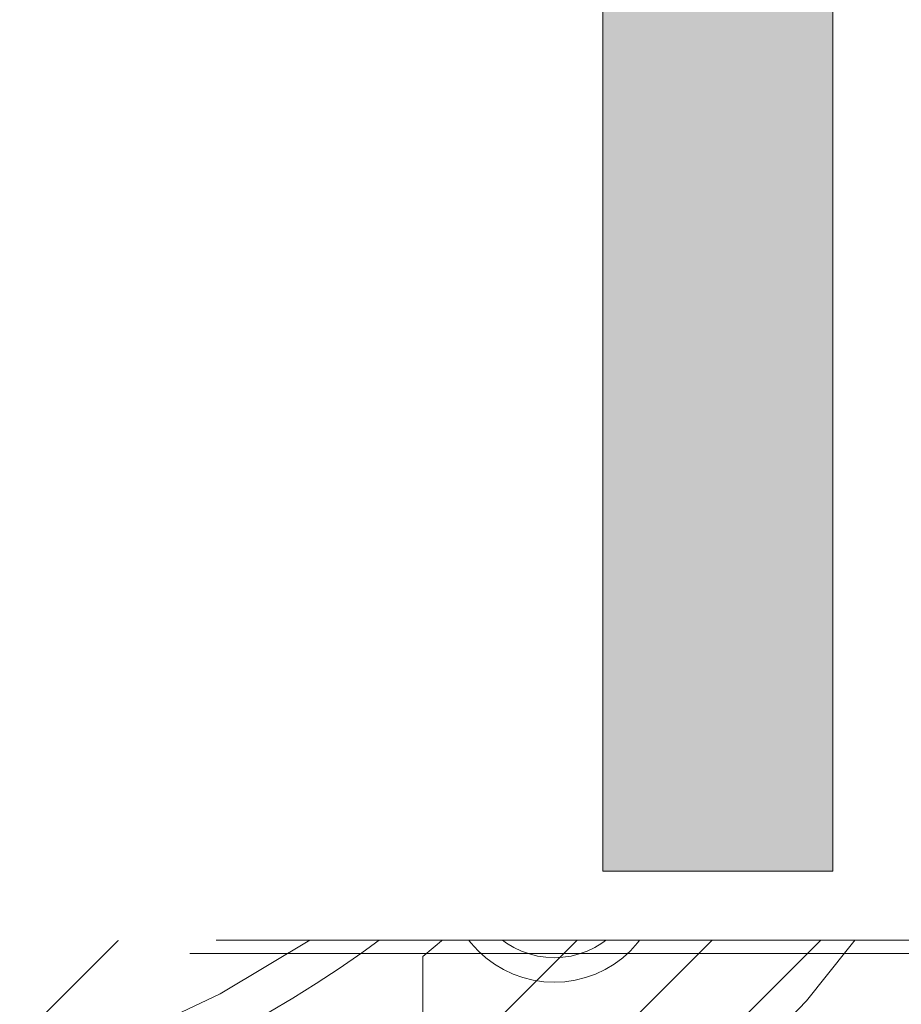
# Model space of a CAD drawing. Header units: inches. Extents: x -416 to -272, y -73 to 47.
# Tile 161 of 206: x -334.25 to -332.93, y -6.66 to -5.19. Entities that reach past the tile are written whole.
import ezdxf

# ---------------------------------------------------------------- set-up
doc = ezdxf.new("R2010")
doc.units = ezdxf.units.IN
doc.header["$LTSCALE"] = 32
doc.header["$MEASUREMENT"] = 0
doc.linetypes.add('Dash Style-1', pattern=[0.083328, 0.041656, -0.041672])
for name, color, linetype, lineweight in [('Black', 7, 'Continuous', 18), ('DashLine', 7, 'Continuous', 13), ('DashLineFill', 7, 'Dash Style-1', 13), ('Drawing', 7, 'Continuous', 18), ('Metal-DeskStructure', 7, 'Continuous', 13), ('None', 7, 'Continuous', 18), ('SolidLine', 7, 'Continuous', 15), ('Wood_1-H', 7, 'Continuous', 13)]:
    doc.layers.add(name, color=color, linetype=linetype, lineweight=lineweight)
pattern_1 = [(45, (0, 0), (-1.61301565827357, 1.935715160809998), []), (45, (-1.0608, 1.0608), (-0.4723460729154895, 0.4167612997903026), [])]

# ---------------------------------------------------------------- blocks, each defined once
blk = doc.blocks.new('1BRPFY-Leg_Plate (2D)')
at = {"layer": 'DashLineFill', "linetype": 'Continuous', "lineweight": 13}
h = blk.add_hatch(dxfattribs=at)
h.set_pattern_fill('Steel', color=253, style=0, pattern_type=2)
h.set_pattern_definition(pattern_1)
edge = h.paths.add_edge_path()
edge.add_arc((-1.704724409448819, 1.704724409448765), 0.1259842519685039, 90, 180, ccw=False)
edge.add_line((-1.704724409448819, 1.830708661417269), (1.704724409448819, 1.830708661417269))
edge.add_arc((1.704724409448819, 1.704724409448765), 0.1259842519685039, 0, 90, ccw=False)
edge.add_line((1.830708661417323, 1.704724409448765), (1.830708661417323, -1.704724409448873))
edge.add_arc((1.704724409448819, -1.704724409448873), 0.125984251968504, -89.99999999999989, 1.1368683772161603e-13, ccw=False)
edge.add_line((1.704724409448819, -1.830708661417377), (-1.704724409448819, -1.830708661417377))
edge.add_arc((-1.704724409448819, -1.704724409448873), 0.125984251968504, 180, 269.99999999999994, ccw=False)
edge.add_line((-1.830708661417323, -1.704724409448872), (-1.830708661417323, 1.704724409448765))
at = {"layer": 'SolidLine', "flags": 128}
for points in [[(-1.279527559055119, 1.44094488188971), (-1.263705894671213, 1.440167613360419), (-1.248036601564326, 1.437843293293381), (-1.232670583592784, 1.433994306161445), (-1.217755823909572, 1.428657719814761), (-1.203435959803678, 1.421884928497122), (-1.189848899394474, 1.413741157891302), (-1.177125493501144, 1.404304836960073), (-1.165388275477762, 1.393666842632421), (-1.15475028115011, 1.381929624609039), (-1.145313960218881, 1.369206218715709), (-1.137170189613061, 1.355619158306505), (-1.130397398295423, 1.341299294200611), (-1.125060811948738, 1.326384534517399), (-1.121211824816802, 1.311018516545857), (-1.118887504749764, 1.29534922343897), (-1.118110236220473, 1.279527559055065), (-1.118887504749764, 1.263705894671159), (-1.121211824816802, 1.248036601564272), (-1.125060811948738, 1.23267058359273), (-1.130397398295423, 1.217755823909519), (-1.137170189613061, 1.203435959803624), (-1.145313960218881, 1.18984889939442), (-1.15475028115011, 1.17712549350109), (-1.165388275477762, 1.165388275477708), (-1.177125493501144, 1.154750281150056), (-1.189848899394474, 1.145313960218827), (-1.203435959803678, 1.137170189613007), (-1.217755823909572, 1.130397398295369), (-1.232670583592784, 1.125060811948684), (-1.248036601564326, 1.121211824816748), (-1.263705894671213, 1.11888750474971), (-1.279527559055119, 1.118110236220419), (-1.295349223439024, 1.11888750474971), (-1.311018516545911, 1.121211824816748), (-1.326384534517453, 1.125060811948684), (-1.341299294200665, 1.130397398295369), (-1.355619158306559, 1.137170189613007), (-1.369206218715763, 1.145313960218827), (-1.381929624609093, 1.154750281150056), (-1.393666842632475, 1.165388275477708), (-1.404304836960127, 1.17712549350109), (-1.413741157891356, 1.18984889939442), (-1.421884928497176, 1.203435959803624), (-1.428657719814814, 1.217755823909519), (-1.433994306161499, 1.23267058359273), (-1.437843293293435, 1.248036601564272), (-1.440167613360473, 1.263705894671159), (-1.440944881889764, 1.279527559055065), (-1.440167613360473, 1.29534922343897), (-1.437843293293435, 1.311018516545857), (-1.433994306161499, 1.326384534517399), (-1.428657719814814, 1.341299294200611), (-1.421884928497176, 1.355619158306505), (-1.413741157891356, 1.369206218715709), (-1.404304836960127, 1.381929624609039), (-1.393666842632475, 1.393666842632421), (-1.381929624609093, 1.404304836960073), (-1.369206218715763, 1.413741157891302), (-1.355619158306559, 1.421884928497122), (-1.341299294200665, 1.428657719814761), (-1.326384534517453, 1.433994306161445), (-1.311018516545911, 1.437843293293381), (-1.295349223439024, 1.440167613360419)], [(-0.7086614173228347, 0.9153543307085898), (-0.6884019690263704, 0.9143590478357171), (-0.668337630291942, 0.9113827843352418), (-0.6486616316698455, 0.9064542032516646), (-0.6295634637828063, 0.8996207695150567), (-0.6112270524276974, 0.8909482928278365), (-0.5938289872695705, 0.8805202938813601), (-0.5775368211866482, 0.868437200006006), (-0.5625074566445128, 0.854815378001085), (-0.5488856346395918, 0.8397860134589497), (-0.5368025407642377, 0.8234938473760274), (-0.5263745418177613, 0.8060957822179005), (-0.5177020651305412, 0.7877593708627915), (-0.5108686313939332, 0.7686612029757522), (-0.5059400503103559, 0.7489852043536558), (-0.5029637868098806, 0.7289208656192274), (-0.5019685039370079, 0.7086614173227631), (-0.5029637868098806, 0.6884019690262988), (-0.5059400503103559, 0.6683376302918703), (-0.5108686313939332, 0.6486616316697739), (-0.5177020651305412, 0.6295634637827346), (-0.5263745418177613, 0.6112270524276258), (-0.5368025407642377, 0.5938289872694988), (-0.5488856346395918, 0.5775368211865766), (-0.5625074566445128, 0.5625074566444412), (-0.5775368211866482, 0.5488856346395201), (-0.5938289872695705, 0.5368025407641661), (-0.6112270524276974, 0.5263745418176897), (-0.6295634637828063, 0.5177020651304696), (-0.6486616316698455, 0.5108686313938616), (-0.668337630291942, 0.5059400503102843), (-0.6884019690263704, 0.502963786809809), (-0.7086614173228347, 0.5019685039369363), (-0.728920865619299, 0.502963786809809), (-0.7489852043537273, 0.5059400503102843), (-0.7686612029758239, 0.5108686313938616), (-0.7877593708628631, 0.5177020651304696), (-0.8060957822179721, 0.5263745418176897), (-0.823493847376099, 0.5368025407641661), (-0.8397860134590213, 0.5488856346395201), (-0.8548153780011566, 0.5625074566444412), (-0.8684372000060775, 0.5775368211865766), (-0.8805202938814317, 0.5938289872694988), (-0.8909482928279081, 0.6112270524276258), (-0.8996207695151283, 0.6295634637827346), (-0.9064542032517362, 0.6486616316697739), (-0.9113827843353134, 0.6683376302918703), (-0.9143590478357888, 0.6884019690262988), (-0.9153543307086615, 0.7086614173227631), (-0.9143590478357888, 0.7289208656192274), (-0.9113827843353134, 0.7489852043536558), (-0.9064542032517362, 0.7686612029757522), (-0.8996207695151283, 0.7877593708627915), (-0.8909482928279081, 0.8060957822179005), (-0.8805202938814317, 0.8234938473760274), (-0.8684372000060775, 0.8397860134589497), (-0.8548153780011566, 0.854815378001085), (-0.8397860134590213, 0.868437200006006), (-0.823493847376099, 0.8805202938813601), (-0.8060957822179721, 0.8909482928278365), (-0.7877593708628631, 0.8996207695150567), (-0.7686612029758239, 0.9064542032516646), (-0.7489852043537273, 0.9113827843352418), (-0.728920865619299, 0.9143590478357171)]]:
    blk.add_lwpolyline(points, close=True, dxfattribs=at)
blk = doc.blocks.new('1BRPX8-Util_Bkt_Lg-F (2D)')
at = {"layer": 'DashLineFill', "linetype": 'Continuous', "lineweight": 13}
h = blk.add_hatch(dxfattribs=at)
h.set_pattern_fill('Steel', color=253, style=0, pattern_type=2)
h.set_pattern_definition(pattern_1)
edge = h.paths.add_edge_path()
edge.add_line((-4.468503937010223, 7.539370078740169), (-2.421259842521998, 7.539370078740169))
edge.add_line((-2.421259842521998, 7.539370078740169), (-2.421259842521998, 7.917322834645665))
edge.add_arc((-2.303149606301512, 7.91732283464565), 0.1181102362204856, 90.0000000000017, 179.9999999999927, ccw=False)
edge.add_line((-2.303149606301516, 8.035433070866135), (2.303149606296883, 8.035433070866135))
edge.add_arc((2.30314960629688, 7.917322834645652), 0.1181102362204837, 6.423306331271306e-12, 89.99999999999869, ccw=False)
edge.add_line((2.421259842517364, 7.917322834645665), (2.421259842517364, 7.539370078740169))
edge.add_line((2.421259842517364, 7.539370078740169), (4.46850393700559, 7.539370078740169))
edge.add_line((4.46850393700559, 7.539370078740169), (4.46850393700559, 7.405511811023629))
edge.add_line((4.46850393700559, 7.405511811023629), (3.129921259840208, 7.405511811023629))
edge.add_line((3.129921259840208, 7.405511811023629), (3.129921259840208, -2.011811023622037))
edge.add_line((3.129921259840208, -2.011811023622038), (4.46850393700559, -2.011811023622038))
edge.add_line((4.46850393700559, -2.011811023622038), (4.46850393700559, -2.145669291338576))
edge.add_line((4.46850393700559, -2.145669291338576), (2.421259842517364, -2.145669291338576))
edge.add_line((2.421259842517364, -2.145669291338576), (2.421259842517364, -2.523622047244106))
edge.add_arc((2.303149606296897, -2.523622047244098), 0.1181102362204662, 269.9999999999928, 359.9999999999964, ccw=False)
edge.add_line((2.303149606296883, -2.641732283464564), (-2.303149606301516, -2.641732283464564))
edge.add_arc((-2.303149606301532, -2.523622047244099), 0.1181102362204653, 180.0000000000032, 270.0000000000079, ccw=False)
edge.add_line((-2.421259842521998, -2.523622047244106), (-2.421259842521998, -2.145669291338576))
edge.add_line((-2.421259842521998, -2.145669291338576), (-4.468503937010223, -2.145669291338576))
edge.add_line((-4.468503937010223, -2.145669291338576), (-4.468503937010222, -2.011811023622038))
edge.add_line((-4.468503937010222, -2.011811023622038), (-3.129921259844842, -2.011811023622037))
edge.add_line((-3.129921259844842, -2.011811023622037), (-3.129921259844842, 7.405511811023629))
edge.add_line((-3.129921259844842, 7.405511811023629), (-4.468503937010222, 7.405511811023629))
edge.add_line((-4.468503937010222, 7.405511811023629), (-4.468503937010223, 7.539370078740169))
at = {"layer": 'SolidLine', "flags": 128}
blk.add_lwpolyline([(-1.279527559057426, 1.40409055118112), (-1.266932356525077, 1.403471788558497), (-1.254458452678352, 1.401621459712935), (-1.242225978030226, 1.398557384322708), (-1.23035273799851, 1.39430907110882), (-1.218953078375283, 1.388917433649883), (-1.208136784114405, 1.382434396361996), (-1.198008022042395, 1.37492239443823), (-1.188664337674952, 1.36645377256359), (-1.180195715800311, 1.357110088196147), (-1.172683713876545, 1.346981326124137), (-1.166200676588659, 1.336165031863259), (-1.160809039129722, 1.324765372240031), (-1.156560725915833, 1.312892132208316), (-1.153496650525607, 1.300659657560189), (-1.151646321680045, 1.288185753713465), (-1.151027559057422, 1.275590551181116), (-1.151646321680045, 1.262995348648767), (-1.153496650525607, 1.250521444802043), (-1.156560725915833, 1.238288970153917), (-1.160809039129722, 1.226415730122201), (-1.166200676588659, 1.215016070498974), (-1.172683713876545, 1.204199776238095), (-1.180195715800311, 1.194071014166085), (-1.188664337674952, 1.184727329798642), (-1.198008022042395, 1.176258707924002), (-1.208136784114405, 1.168746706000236), (-1.218953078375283, 1.162263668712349), (-1.23035273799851, 1.156872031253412), (-1.242225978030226, 1.152623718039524), (-1.254458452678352, 1.149559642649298), (-1.266932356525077, 1.147709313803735), (-1.279527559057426, 1.147090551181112), (-1.292122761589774, 1.147709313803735), (-1.304596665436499, 1.149559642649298), (-1.316829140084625, 1.152623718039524), (-1.328702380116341, 1.156872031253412), (-1.340102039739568, 1.162263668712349), (-1.350918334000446, 1.168746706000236), (-1.361047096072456, 1.176258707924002), (-1.370390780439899, 1.184727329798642), (-1.37885940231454, 1.194071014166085), (-1.386371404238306, 1.204199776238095), (-1.392854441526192, 1.215016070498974), (-1.398246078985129, 1.226415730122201), (-1.402494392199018, 1.238288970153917), (-1.405558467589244, 1.250521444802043), (-1.407408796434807, 1.262995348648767), (-1.408027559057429, 1.275590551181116), (-1.407408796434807, 1.288185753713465), (-1.405558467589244, 1.300659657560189), (-1.402494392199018, 1.312892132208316), (-1.398246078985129, 1.324765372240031), (-1.392854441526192, 1.336165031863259), (-1.386371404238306, 1.346981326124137), (-1.37885940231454, 1.357110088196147), (-1.370390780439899, 1.36645377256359), (-1.361047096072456, 1.37492239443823), (-1.350918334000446, 1.382434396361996), (-1.340102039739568, 1.388917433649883), (-1.328702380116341, 1.39430907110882), (-1.316829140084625, 1.398557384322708), (-1.304596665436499, 1.401621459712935), (-1.292122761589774, 1.403471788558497)], close=True, dxfattribs=at)
blk.add_lwpolyline([(-0.4571237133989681, 0.3282716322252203), (-0.4952337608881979, 0.3054293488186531), (-0.5353992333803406, 0.2864324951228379), (-0.5772333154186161, 0.2714640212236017), (-0.6203331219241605, 0.2606680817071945), (-0.6642835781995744, 0.2541486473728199), (-0.7086614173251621, 0.2519685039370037), (-0.7530392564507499, 0.2541486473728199), (-0.7969897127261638, 0.2606680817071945), (-0.840089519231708, 0.2714640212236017), (-0.8819236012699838, 0.2864324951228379), (-0.9220890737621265, 0.3054293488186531), (-0.9601991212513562, 0.3282716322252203), (-0.9958867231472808, 0.3547393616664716), (-1.028808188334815, 0.3845776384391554), (-1.058646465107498, 0.4174991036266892), (-1.08511419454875, 0.4531867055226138), (-1.107956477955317, 0.4912967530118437), (-1.126953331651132, 0.5314622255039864), (-1.141921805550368, 0.573296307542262), (-1.152717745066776, 0.6163961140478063), (-1.15923717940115, 0.6603465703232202), (-1.161417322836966, 0.704724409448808), (-1.15923717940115, 0.7491022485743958), (-1.152717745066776, 0.7930527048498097), (-1.141921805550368, 0.836152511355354), (-1.126953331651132, 0.8779865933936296), (-1.107956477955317, 0.9181520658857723), (-1.08511419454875, 0.9562621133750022), (-1.058646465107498, 0.9919497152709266), (-1.028808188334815, 1.024871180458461), (-0.9958867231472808, 1.054709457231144), (-0.9601991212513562, 1.081177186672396), (-0.9220890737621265, 1.104019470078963), (-0.8819236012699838, 1.123016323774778), (-0.840089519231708, 1.137984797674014), (-0.7969897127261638, 1.148780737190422), (-0.7530392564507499, 1.155300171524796), (-0.7086614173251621, 1.157480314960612), (-0.6642835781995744, 1.155300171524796), (-0.6203331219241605, 1.148780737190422), (-0.5772333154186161, 1.137984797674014), (-0.5353992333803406, 1.123016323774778), (-0.4952337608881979, 1.104019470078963), (-0.4571237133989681, 1.081177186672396)], dxfattribs=at)
blk = doc.blocks.new('Slate-LegBrace (2D)')
at = {"layer": 'DashLineFill', "linetype": 'Continuous', "lineweight": 13}
h = blk.add_hatch(dxfattribs=at)
h.set_pattern_fill('Steel', color=253, style=0, pattern_type=2)
h.set_pattern_definition(pattern_1)
edge = h.paths.add_edge_path()
edge.add_line((-2.199587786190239, 0.1351515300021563), (-1.374775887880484, 0.1351515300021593))
edge.add_arc((3.774758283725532e-15, 0.01355418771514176), 1.380142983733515, 5.054592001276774, 174.9454079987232, ccw=False)
edge.add_line((1.374775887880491, 0.1351515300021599), (2.199718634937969, 0.1351515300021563))
edge.add_arc((6.542437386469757e-05, 0.01705725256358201), 2.202821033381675, 3.073127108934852, 176.9268728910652)
h = blk.add_hatch(dxfattribs=at)
h.set_pattern_fill('Steel', color=253, style=0, pattern_type=2)
h.set_pattern_definition(pattern_1)
edge = h.paths.add_edge_path()
edge.add_line((-2.191696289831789, 0.2375138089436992), (-1.463739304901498, 0.2375137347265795))
edge.add_arc((6.542437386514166e-05, 0.01704129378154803), 1.480314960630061, 8.565281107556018, 171.4347188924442, ccw=False)
edge.add_line((1.463870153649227, 0.2375137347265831), (2.191827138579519, 0.2375138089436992))
edge.add_line((2.191827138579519, 0.2375138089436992), (2.19971863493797, 0.1351515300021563))
edge.add_line((2.19971863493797, 0.1351515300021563), (1.374775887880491, 0.1351515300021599))
edge.add_arc((3.33066907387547e-15, 0.01355418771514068), 1.380142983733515, 5.054592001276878, 174.9454079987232)
edge.add_line((-1.374775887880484, 0.1351515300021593), (-2.19958778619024, 0.1351515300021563))
edge.add_line((-2.19958778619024, 0.1351515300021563), (-2.191696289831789, 0.2375138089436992))
h = blk.add_hatch(dxfattribs=at)
h.set_pattern_fill('Steel', color=253, style=0, pattern_type=2)
h.set_pattern_definition(pattern_1)
h.paths.add_polyline_path([(-1.738774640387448, 0.9363963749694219), (-1.747067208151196, 0.9368037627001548), (-1.755279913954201, 0.9380220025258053), (-1.763333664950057, 0.940039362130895), (-1.771150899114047, 0.9428364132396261), (-1.778656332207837, 0.9463862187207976), (-1.785777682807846, 0.9506545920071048), (-1.79244636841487, 0.9556004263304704), (-1.798598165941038, 0.9611760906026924), (-1.80417383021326, 0.9673278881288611), (-1.809119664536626, 0.9739965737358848), (-1.813388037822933, 0.9811179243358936), (-1.816937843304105, 0.9886233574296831), (-1.819734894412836, 0.9964405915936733), (-1.821752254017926, 1.00449434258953), (-1.822970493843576, 1.012707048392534), (-1.823377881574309, 1.020999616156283), (-1.822970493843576, 1.029292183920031), (-1.821752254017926, 1.037504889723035), (-1.819734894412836, 1.045558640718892), (-1.816937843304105, 1.053375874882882), (-1.813388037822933, 1.060881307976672), (-1.809119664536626, 1.06800265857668), (-1.80417383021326, 1.074671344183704), (-1.798598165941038, 1.080823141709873), (-1.79244636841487, 1.086398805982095), (-1.785777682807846, 1.09134464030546), (-1.778656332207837, 1.095613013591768), (-1.771150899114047, 1.099162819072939), (-1.763333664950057, 1.10195987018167), (-1.755279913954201, 1.10397722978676), (-1.747067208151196, 1.10519546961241), (-1.738774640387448, 1.105602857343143), (-1.7304820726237, 1.10519546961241), (-1.722269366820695, 1.10397722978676), (-1.714215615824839, 1.10195987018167), (-1.706398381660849, 1.099162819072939), (-1.698892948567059, 1.095613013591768), (-1.69177159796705, 1.09134464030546), (-1.685102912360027, 1.086398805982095), (-1.678951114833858, 1.080823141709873), (-1.673375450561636, 1.074671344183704), (-1.66842961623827, 1.06800265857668), (-1.664161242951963, 1.060881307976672), (-1.660611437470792, 1.053375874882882), (-1.657814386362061, 1.045558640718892), (-1.655797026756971, 1.037504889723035), (-1.65457878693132, 1.029292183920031), (-1.654171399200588, 1.020999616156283), (-1.65457878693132, 1.012707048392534), (-1.655797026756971, 1.00449434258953), (-1.657814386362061, 0.9964405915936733), (-1.660611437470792, 0.9886233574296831), (-1.664161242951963, 0.9811179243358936), (-1.66842961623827, 0.9739965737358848), (-1.673375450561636, 0.9673278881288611), (-1.678951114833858, 0.9611760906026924), (-1.685102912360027, 0.9556004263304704), (-1.69177159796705, 0.9506545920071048), (-1.698892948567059, 0.9463862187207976), (-1.706398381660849, 0.9428364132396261), (-1.714215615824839, 0.940039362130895), (-1.722269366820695, 0.9380220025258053), (-1.7304820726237, 0.9368037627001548)])
h = blk.add_hatch(dxfattribs=at)
h.set_pattern_fill('Steel', color=253, style=0, pattern_type=2)
h.set_pattern_definition(pattern_1)
h.paths.add_polyline_path([(-2.186309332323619, -0.2676096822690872), (-2.186309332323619, -0.2375137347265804), (-1.992015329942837, -0.2375137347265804), (-1.992015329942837, -0.02575645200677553), (-1.988265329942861, -0.02575645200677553), (-1.988265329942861, 0.7034311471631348), (-1.929210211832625, 0.762486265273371), (-1.734820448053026, 0.762486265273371), (-1.67576532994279, 0.7034311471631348), (-1.67576532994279, -0.02575645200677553), (-1.672015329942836, -0.02575645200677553), (-1.672015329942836, -0.2375137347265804), (-1.477721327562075, -0.2375137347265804), (-1.477721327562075, -0.2676096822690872)])
h = blk.add_hatch(dxfattribs=at)
h.set_pattern_fill('Steel', color=253, style=0, pattern_type=2)
h.set_pattern_definition(pattern_1)
h.paths.add_polyline_path([(-2.177118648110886, 0.237513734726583), (-2.177118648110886, 0.2775137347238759), (-2.1211904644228, 0.2775137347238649), (-2.1211904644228, 0.5187637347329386), (-1.542840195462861, 0.5187637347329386), (-1.542840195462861, 0.2775137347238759), (-1.486912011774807, 0.2775137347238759), (-1.486912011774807, 0.237513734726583)])
at = {"layer": 'DashLineFill', "flags": 128}
for points in [[(-2.199587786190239, 0.1351515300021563), (-1.374775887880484, 0.1351515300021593, -0.9154551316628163), (1.374775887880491, 0.1351515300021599), (2.199718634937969, 0.1351515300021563, 0.9477524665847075)], [(-2.191696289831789, 0.2375138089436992), (-1.463739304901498, 0.2375137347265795, -0.8606629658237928), (1.463870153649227, 0.2375137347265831), (2.191827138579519, 0.2375138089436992), (2.19971863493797, 0.1351515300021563), (1.374775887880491, 0.1351515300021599, 0.9154551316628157), (-1.374775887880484, 0.1351515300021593), (-2.19958778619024, 0.1351515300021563)]]:
    blk.add_lwpolyline(points, format="xyb", close=True, dxfattribs=at)
for points in [[(-1.738774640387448, 0.9363963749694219), (-1.747067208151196, 0.9368037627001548), (-1.755279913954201, 0.9380220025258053), (-1.763333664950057, 0.940039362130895), (-1.771150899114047, 0.9428364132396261), (-1.778656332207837, 0.9463862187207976), (-1.785777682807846, 0.9506545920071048), (-1.79244636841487, 0.9556004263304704), (-1.798598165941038, 0.9611760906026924), (-1.80417383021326, 0.9673278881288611), (-1.809119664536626, 0.9739965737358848), (-1.813388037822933, 0.9811179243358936), (-1.816937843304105, 0.9886233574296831), (-1.819734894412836, 0.9964405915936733), (-1.821752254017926, 1.00449434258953), (-1.822970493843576, 1.012707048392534), (-1.823377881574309, 1.020999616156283), (-1.822970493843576, 1.029292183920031), (-1.821752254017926, 1.037504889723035), (-1.819734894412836, 1.045558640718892), (-1.816937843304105, 1.053375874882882), (-1.813388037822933, 1.060881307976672), (-1.809119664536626, 1.06800265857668), (-1.80417383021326, 1.074671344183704), (-1.798598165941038, 1.080823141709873), (-1.79244636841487, 1.086398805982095), (-1.785777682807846, 1.09134464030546), (-1.778656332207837, 1.095613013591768), (-1.771150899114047, 1.099162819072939), (-1.763333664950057, 1.10195987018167), (-1.755279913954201, 1.10397722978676), (-1.747067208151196, 1.10519546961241), (-1.738774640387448, 1.105602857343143), (-1.7304820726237, 1.10519546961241), (-1.722269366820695, 1.10397722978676), (-1.714215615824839, 1.10195987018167), (-1.706398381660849, 1.099162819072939), (-1.698892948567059, 1.095613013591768), (-1.69177159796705, 1.09134464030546), (-1.685102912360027, 1.086398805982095), (-1.678951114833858, 1.080823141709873), (-1.673375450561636, 1.074671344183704), (-1.66842961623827, 1.06800265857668), (-1.664161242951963, 1.060881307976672), (-1.660611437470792, 1.053375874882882), (-1.657814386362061, 1.045558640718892), (-1.655797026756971, 1.037504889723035), (-1.65457878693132, 1.029292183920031), (-1.654171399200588, 1.020999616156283), (-1.65457878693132, 1.012707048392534), (-1.655797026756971, 1.00449434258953), (-1.657814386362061, 0.9964405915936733), (-1.660611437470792, 0.9886233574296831), (-1.664161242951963, 0.9811179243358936), (-1.66842961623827, 0.9739965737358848), (-1.673375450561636, 0.9673278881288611), (-1.678951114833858, 0.9611760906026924), (-1.685102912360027, 0.9556004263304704), (-1.69177159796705, 0.9506545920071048), (-1.698892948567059, 0.9463862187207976), (-1.706398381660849, 0.9428364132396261), (-1.714215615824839, 0.940039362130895), (-1.722269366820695, 0.9380220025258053), (-1.7304820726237, 0.9368037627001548)], [(-2.186309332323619, -0.2676096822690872), (-2.186309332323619, -0.2375137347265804), (-1.992015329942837, -0.2375137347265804), (-1.992015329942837, -0.02575645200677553), (-1.988265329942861, -0.02575645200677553), (-1.988265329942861, 0.7034311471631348), (-1.929210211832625, 0.762486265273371), (-1.734820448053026, 0.762486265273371), (-1.67576532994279, 0.7034311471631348), (-1.67576532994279, -0.02575645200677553), (-1.672015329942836, -0.02575645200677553), (-1.672015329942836, -0.2375137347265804), (-1.477721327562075, -0.2375137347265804), (-1.477721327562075, -0.2676096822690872)], [(-2.177118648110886, 0.237513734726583), (-2.177118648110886, 0.2775137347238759), (-2.1211904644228, 0.2775137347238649), (-2.1211904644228, 0.5187637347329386), (-1.542840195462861, 0.5187637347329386), (-1.542840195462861, 0.2775137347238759), (-1.486912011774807, 0.2775137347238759), (-1.486912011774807, 0.237513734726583)]]:
    blk.add_lwpolyline(points, close=True, dxfattribs=at)
blk = doc.blocks.new('TLLegSleeve (2D)')
at = {"layer": 'DashLineFill', "linetype": 'Continuous', "lineweight": 13}
h = blk.add_hatch(dxfattribs=at)
h.set_pattern_fill('Steel', color=253, style=0, pattern_type=2)
h.set_pattern_definition(pattern_1)
edge = h.paths.add_edge_path()
edge.add_line((1.08267716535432, 1.402343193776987), (1.08267716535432, 2.913385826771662))
edge.add_arc((-1.707523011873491e-13, 2.913385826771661), 1.08267716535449, 4.479377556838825e-14, 180)
edge.add_line((-1.082677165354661, 2.913385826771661), (-1.08267716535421, 1.402343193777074))
edge.add_arc((-1.332267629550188e-15, 2.886579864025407e-15), 1.771653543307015, 127.6698869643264, 412.330113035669)
edge.add_line((1.08267716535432, 1.402343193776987), (1.08267716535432, 1.402343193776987))
edge = h.paths.add_edge_path()
edge.add_arc((1.665334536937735e-15, 2.91338582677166), 0.7480314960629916, 0, 180, ccw=False)
edge.add_arc((1.665334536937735e-15, 2.91338582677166), 0.7480314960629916, 180, 360, ccw=False)
edge = h.paths.add_edge_path()
edge.add_arc((-1.723066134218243e-13, 9.149983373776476e-17), 1.437007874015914, 0, 180, ccw=False)
edge.add_arc((-1.723066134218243e-13, 5.70119602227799e-16), 1.437007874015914, 180, 360, ccw=False)
at = {"layer": 'DashLine', "color": 8, "flags": 128}
blk.add_lwpolyline([(-0.7794749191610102, -1.458295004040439), (-0.9186594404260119, -1.374871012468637), (-1.048996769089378, -1.278206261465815), (-1.169231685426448, -1.169231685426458), (-1.278206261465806, -1.048996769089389), (-1.374871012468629, -0.9186594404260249), (-1.458295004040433, -0.7794749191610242), (-1.527674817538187, -0.6327836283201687), (-1.582342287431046, -0.4799982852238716), (-1.621770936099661, -0.3225902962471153), (-1.645581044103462, -0.1620755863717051), (-1.653543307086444, -7.741682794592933e-15), (-1.645581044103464, 0.1620755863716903), (-1.621770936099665, 0.3225902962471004), (-1.582342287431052, 0.4799982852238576), (-1.527674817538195, 0.6327836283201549), (-1.458295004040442, 0.7794749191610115), (-1.37487101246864, 0.918659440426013), (-1.278206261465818, 1.048996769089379), (-1.169231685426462, 1.169231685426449), (-1.048996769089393, 1.278206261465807), (-0.9186594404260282, 1.37487101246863), (-0.7794749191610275, 1.458295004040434), (-0.6327836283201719, 1.527674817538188)], dxfattribs=at)
at = {"layer": 'DashLineFill', "flags": 128}
for points in [[(1.08267716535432, 1.402343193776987), (1.08267716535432, 2.913385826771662, 0.9999999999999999), (-1.082677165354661, 2.913385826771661), (-1.08267716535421, 1.402343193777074, 2.931618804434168), (1.08267716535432, 1.402343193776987)], [(-1.437007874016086, 3.308097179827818e-16, -0.9999999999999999), (1.437007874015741, 3.308097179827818e-16, -0.9999999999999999)]]:
    blk.add_lwpolyline(points, format="xyb", close=True, dxfattribs=at)
blk = doc.blocks.new('Group-105')
at = {"layer": 'SolidLine', "flags": 128}
blk.add_lwpolyline([(61.27952755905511, -8.30708661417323, -0.414213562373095), (62.99212598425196, -6.594488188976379, -0.414213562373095), (64.70472440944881, -8.30708661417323, -0.414213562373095), (62.99212598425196, -10.01968503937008, -0.414213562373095)], format="xyb", close=True, dxfattribs=at)
at = {"layer": 'Wood_1-H', "color": 7}
for name in ['1BRPX8-Util_Bkt_Lg-F (2D)', 'TLLegSleeve (2D)', 'Slate-LegBrace (2D)', '1BRPFY-Leg_Plate (2D)']:
    blk.add_blockref(name, (62.99212598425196, -8.30708661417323), dxfattribs=at)
blk = doc.blocks.new('Group-48')
at = {"layer": 'Metal-DeskStructure', "color": 7}
blk.add_open_spline([(-0.5629921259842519, -0.4031061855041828), (-0.5629921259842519, -0.4084102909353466), (-0.5669586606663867, -0.4163664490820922), (-0.5762169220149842, -0.4216705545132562), (-0.5934108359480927, -0.424322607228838), (-0.6185404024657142, -0.424322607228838), (-0.6344117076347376, -0.4203445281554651), (-0.6436699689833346, -0.4163664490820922), (-0.6476377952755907, -0.4070842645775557), (-0.6476377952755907, -0.2008904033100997), (-0.6476377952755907, -6.474738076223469e-07), (-0.8592519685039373, -6.474738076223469e-07), (-1.070866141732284, -6.474738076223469e-07), (-1.070866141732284, -0.2008904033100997), (-1.070866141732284, -0.4070842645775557), (-1.074832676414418, -0.4163664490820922), (-1.084090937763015, -0.4203445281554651), (-1.101284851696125, -0.424322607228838), (-1.12509180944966, -0.424322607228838), (-1.142285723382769, -0.4216705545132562), (-1.151543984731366, -0.4163664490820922), (-1.155511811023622, -0.4084102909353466), (-1.155511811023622, 0), (-1.155511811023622, 0.4084102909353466), (-1.151543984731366, 0.4163664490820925), (-1.142285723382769, 0.4216705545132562), (-1.12509180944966, 0.424321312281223), (-1.101284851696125, 0.424321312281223), (-1.084090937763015, 0.4216705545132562), (-1.074832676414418, 0.4163664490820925), (-1.070866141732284, 0.4097363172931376), (-1.070866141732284, 0.2446479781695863), (-1.070866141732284, 0.08486374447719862), (-0.8592519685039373, 0.08486374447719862), (-0.6476377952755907, 0.08486374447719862), (-0.6476377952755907, 0.2446479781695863), (-0.6476377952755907, 0.4097363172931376), (-0.6436699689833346, 0.4163664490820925), (-0.6344117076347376, 0.4216705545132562), (-0.6185404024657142, 0.424321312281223), (-0.5934108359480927, 0.424321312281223), (-0.5762169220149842, 0.4216705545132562), (-0.5669586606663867, 0.4163664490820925), (-0.5629921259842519, 0.4084102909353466), (-0.5629921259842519, 0), (-0.5629921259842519, -0.4031061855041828)], degree=2, knots=[0, 0, 0, 0.00229950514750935, 0.004599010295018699, 0.006898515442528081, 0.009198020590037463, 0.01175302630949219, 0.01430803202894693, 0.01686303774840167, 0.01941804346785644, 0.1161873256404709, 0.1161873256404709, 0.218122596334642, 0.218122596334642, 0.3148918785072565, 0.3174468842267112, 0.320001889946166, 0.3225568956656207, 0.3251119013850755, 0.3276669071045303, 0.3302219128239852, 0.3327769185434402, 0.3353319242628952, 0.5295095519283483, 0.5320645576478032, 0.5346195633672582, 0.537174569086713, 0.5397295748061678, 0.5422845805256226, 0.5448395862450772, 0.5473945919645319, 0.5499495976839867, 0.6269182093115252, 0.6269182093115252, 0.7288534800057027, 0.7288534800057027, 0.8058220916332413, 0.808377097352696, 0.8109321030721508, 0.8134871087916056, 0.8160421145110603, 0.8183416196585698, 0.8206411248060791, 0.8229406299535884, 0.8252401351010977, 1, 1, 1], dxfattribs=at)
blk = doc.blocks.new('TL14_lower_leg (2D)')
at = {"layer": 'DashLine', "flags": 128}
blk.add_lwpolyline([(-1.377952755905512, -1.783045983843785e-14), (-1.371317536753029, 0.1350629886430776), (-1.351475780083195, 0.2688252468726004), (-1.318618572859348, 0.3999985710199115), (-1.27306234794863, 0.5273196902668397), (-1.215245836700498, 0.6495624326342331), (-1.145725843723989, 0.7655495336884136), (-1.065171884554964, 0.8741639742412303), (-0.9743597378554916, 0.9743597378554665), (-0.8741639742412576, 1.065171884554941), (-0.7655495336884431, 1.14572584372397), (-0.6495624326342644, 1.215245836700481), (-0.5273196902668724, 1.273062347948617), (-0.3999985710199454, 1.318618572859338), (-0.2688252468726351, 1.351475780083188), (-0.135062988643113, 1.371317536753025), (-1.777195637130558e-14, 1.377952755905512), (0.1350629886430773, 1.371317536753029), (0.2688252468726, 1.351475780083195), (0.3999985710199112, 1.318618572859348), (0.5273196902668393, 1.27306234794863)], dxfattribs=at)
blk.add_lwpolyline([(-0.7086614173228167, 0.8700787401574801), (-0.6928397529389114, 0.8693014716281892), (-0.6771704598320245, 0.8669771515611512), (-0.6618044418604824, 0.8631281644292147), (-0.6468896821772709, 0.8577915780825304), (-0.6325698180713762, 0.8510187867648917), (-0.6189827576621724, 0.8428750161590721), (-0.6062593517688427, 0.8334386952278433), (-0.5945221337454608, 0.8228007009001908), (-0.5838841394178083, 0.8110634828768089), (-0.5744478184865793, 0.7983400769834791), (-0.5663040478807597, 0.7847530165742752), (-0.5595312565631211, 0.7704331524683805), (-0.5541946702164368, 0.7555183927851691), (-0.5503456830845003, 0.740152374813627), (-0.5480213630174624, 0.72448308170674), (-0.5472440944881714, 0.7086614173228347), (-0.5480213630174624, 0.6928397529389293), (-0.5503456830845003, 0.6771704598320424), (-0.5541946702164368, 0.6618044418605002), (-0.5595312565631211, 0.6468896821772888), (-0.5663040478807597, 0.6325698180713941), (-0.5744478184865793, 0.6189827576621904), (-0.5838841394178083, 0.6062593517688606), (-0.5945221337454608, 0.5945221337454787), (-0.6062593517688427, 0.5838841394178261), (-0.6189827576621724, 0.5744478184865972), (-0.6325698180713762, 0.5663040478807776), (-0.6468896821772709, 0.559531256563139), (-0.6618044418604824, 0.5541946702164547), (-0.6771704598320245, 0.5503456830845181), (-0.6928397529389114, 0.5480213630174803), (-0.7086614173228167, 0.5472440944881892), (-0.7244830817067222, 0.5480213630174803), (-0.7401523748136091, 0.5503456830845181), (-0.7555183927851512, 0.5541946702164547), (-0.7704331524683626, 0.559531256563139), (-0.7847530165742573, 0.5663040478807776), (-0.7983400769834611, 0.5744478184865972), (-0.811063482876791, 0.5838841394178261), (-0.8228007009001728, 0.5945221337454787), (-0.8334386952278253, 0.6062593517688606), (-0.8428750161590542, 0.6189827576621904), (-0.8510187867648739, 0.6325698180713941), (-0.8577915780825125, 0.6468896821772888), (-0.8631281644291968, 0.6618044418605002), (-0.8669771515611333, 0.6771704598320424), (-0.8693014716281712, 0.6928397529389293), (-0.8700787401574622, 0.7086614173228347), (-0.8693014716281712, 0.72448308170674), (-0.8669771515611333, 0.740152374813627), (-0.8631281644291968, 0.7555183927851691), (-0.8577915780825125, 0.7704331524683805), (-0.8510187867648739, 0.7847530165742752), (-0.8428750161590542, 0.7983400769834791), (-0.8334386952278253, 0.8110634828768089), (-0.8228007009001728, 0.8228007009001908), (-0.811063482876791, 0.8334386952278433), (-0.7983400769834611, 0.8428750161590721), (-0.7847530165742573, 0.8510187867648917), (-0.7704331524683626, 0.8577915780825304), (-0.7555183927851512, 0.8631281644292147), (-0.7401523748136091, 0.8669771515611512), (-0.7244830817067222, 0.8693014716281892)], close=True, dxfattribs=at)
at = {"layer": 'Metal-DeskStructure', "color": 7}
blk.add_blockref('Group-48', (0, 0), dxfattribs=at)
blk = doc.blocks.new('Group-50')
at = {"layer": 'DashLineFill', "linetype": 'Continuous', "lineweight": 13}
h = blk.add_hatch(dxfattribs=at)
h.set_pattern_fill('Steel', color=253, style=0, pattern_type=2)
h.set_pattern_definition(pattern_1)
h.paths.add_polyline_path([(-2.066929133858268, 1.397637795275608), (2.066929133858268, 1.397637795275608), (2.066929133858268, 0.1377952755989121), (2.106299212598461, 0.1377952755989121), (2.106299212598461, -0.1377952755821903), (2.066929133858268, -0.1377952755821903), (2.066929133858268, -5.275590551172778), (2.106299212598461, -5.275590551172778), (2.106299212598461, -5.55118110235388), (2.066929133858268, -5.55118110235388), (2.066929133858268, -5.82677165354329), (-2.066929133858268, -5.82677165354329), (-2.066929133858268, -5.55118110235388), (-2.106299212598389, -5.55118110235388), (-2.106299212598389, -5.275590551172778), (-2.066929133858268, -5.275590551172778), (-2.066929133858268, -0.1377952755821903), (-2.106299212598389, -0.1377952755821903), (-2.106299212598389, 0.1377952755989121), (-2.066929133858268, 0.1377952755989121)])
at = {"layer": 'DashLineFill', "flags": 128}
blk.add_lwpolyline([(-2.066929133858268, 1.397637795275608), (2.066929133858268, 1.397637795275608), (2.066929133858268, 0.1377952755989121), (2.106299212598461, 0.1377952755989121), (2.106299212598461, -0.1377952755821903), (2.066929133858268, -0.1377952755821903), (2.066929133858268, -5.275590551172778), (2.106299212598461, -5.275590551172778), (2.106299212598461, -5.55118110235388), (2.066929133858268, -5.55118110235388), (2.066929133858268, -5.82677165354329), (-2.066929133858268, -5.82677165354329), (-2.066929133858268, -5.55118110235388), (-2.106299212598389, -5.55118110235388), (-2.106299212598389, -5.275590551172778), (-2.066929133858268, -5.275590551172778), (-2.066929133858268, -0.1377952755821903), (-2.106299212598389, -0.1377952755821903), (-2.106299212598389, 0.1377952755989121), (-2.066929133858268, 0.1377952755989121)], close=True, dxfattribs=at)
blk = doc.blocks.new('TL14_upper_leg (2D)')
at = {"layer": 'DashLine', "flags": 128}
blk.add_lwpolyline([(-1.22047244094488, 7.47323834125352e-17), (-1.214595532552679, 0.1196272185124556), (-1.197021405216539, 0.2381023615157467), (-1.167919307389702, 0.3542844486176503), (-1.127569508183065, 0.467054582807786), (-1.076360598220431, 0.5753267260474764), (-1.01478574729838, 0.6780581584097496), (-0.9434379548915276, 0.7742595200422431), (-0.8630043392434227, 0.8630043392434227), (-0.7742595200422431, 0.9434379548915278), (-0.6780581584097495, 1.01478574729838), (-0.5753267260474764, 1.076360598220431), (-0.4670545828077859, 1.127569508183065), (-0.3542844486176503, 1.167919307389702), (-0.2381023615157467, 1.197021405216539), (-0.1196272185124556, 1.214595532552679), (0, 1.22047244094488), (0.1196272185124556, 1.214595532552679), (0.2381023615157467, 1.197021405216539), (0.3542844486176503, 1.167919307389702), (0.4670545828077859, 1.127569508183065), (0.5753267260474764, 1.076360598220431)], dxfattribs=at)
at = {"layer": 'DashLine', "color": 7}
blk.add_blockref('Group-50', (0, 0), dxfattribs=at)
blk = doc.blocks.new('1BRPT9-Bracket (2D)')
at = {"layer": 'DashLineFill', "linetype": 'Continuous', "lineweight": 13}
h = blk.add_hatch(dxfattribs=at)
h.set_pattern_fill('Steel', color=253, style=0, pattern_type=2)
h.set_pattern_definition(pattern_1)
edge = h.paths.add_edge_path()
edge.add_line((-2.32206875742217, -8.74015748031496), (-2.32206875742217, 8.740157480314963))
edge.add_line((-2.32206875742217, 8.740157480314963), (1.677931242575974, 8.740157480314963))
edge.add_arc((1.677931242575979, 8.488188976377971), 0.2519685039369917, -3.979039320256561e-12, 90.0000000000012, ccw=False)
edge.add_line((1.929899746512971, 8.488188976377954), (1.929899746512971, 7.480314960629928))
edge.add_line((1.929899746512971, 7.480314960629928), (2.323600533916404, 7.461135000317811))
edge.add_line((2.323600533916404, 7.461135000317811), (2.323600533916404, -7.480314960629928))
edge.add_line((2.323600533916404, -7.480314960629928), (1.929899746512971, -7.480314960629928))
edge.add_line((1.929899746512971, -7.480314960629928), (1.929899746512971, -8.488188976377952))
edge.add_arc((1.677931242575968, -8.488188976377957), 0.2519685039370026, -90.00000000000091, 1.0800249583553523e-12, ccw=False)
edge.add_line((1.677931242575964, -8.74015748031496), (-2.32206875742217, -8.74015748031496))
blk = doc.blocks.new('Group-73')
at = {"layer": 'Metal-DeskStructure', "linetype": 'Continuous', "lineweight": 0, "true_color": 0xff0000}
blk.add_hatch(color=1, dxfattribs=at).paths.add_polyline_path([(-1.696691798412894, -1.274606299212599), (-1.696691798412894, 1.274606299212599), (-1.352203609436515, 1.274606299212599), (-1.352203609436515, -0.9990157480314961), (-0.1809437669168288, -0.9990157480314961), (-0.1809437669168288, -1.274606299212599)])
at = {"layer": 'Metal-DeskStructure', "color": 7, "flags": 128}
blk.add_lwpolyline([(-1.696691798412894, -1.274606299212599), (-1.696691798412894, 1.274606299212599), (-1.352203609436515, 1.274606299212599), (-1.352203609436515, -0.9990157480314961), (-0.1809437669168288, -0.9990157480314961), (-0.1809437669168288, -1.274606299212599)], close=True, dxfattribs=at)
blk = doc.blocks.new('SlateLegLocator-L2')
at = {"color": 255, "linetype": 'Dash Style-1', "lineweight": 5}
blk.add_wipeout([(-2.106299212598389, 1.3779527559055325), (2.10629921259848, 1.3779527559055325), (2.10629921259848, -5.807086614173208), (-2.106299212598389, -5.807086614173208)], dxfattribs=at).dxf.layer = 'Black'
at = {"layer": 'Black', "linetype": 'Dash Style-1', "lineweight": 5, "flags": 128}
blk.add_lwpolyline([(-2.106299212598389, 1.377952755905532), (2.106299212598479, 1.377952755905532), (2.106299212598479, -5.807086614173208), (-2.106299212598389, -5.807086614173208)], close=True, dxfattribs=at)
at = {"layer": 'Metal-DeskStructure', "color": 7}
blk.add_blockref('Group-73', (0, 0), dxfattribs=at)
blk = doc.blocks.new('Group-106')
at = {"layer": 'None', "color": 7, "rotation": 180}
blk.add_blockref('1BRPT9-Bracket (2D)', (62.99212598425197, -12.00787401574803), dxfattribs=at)
at = {"layer": 'None', "color": 7}
for name in ['1BRPFY-Leg_Plate (2D)', 'TL14_upper_leg (2D)', 'TL14_lower_leg (2D)']:
    blk.add_blockref(name, (62.99212598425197, -8.30708661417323), dxfattribs=at)
blk.add_blockref('SlateLegLocator-L2', (62.99212598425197, -8.30708661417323), dxfattribs=at)
blk = doc.blocks.new('Group-107')
at = {"layer": 'None'}
blk.add_blockref('Group-105', (0, 0), dxfattribs=at)
blk.add_blockref('Group-106', (0, 0), dxfattribs=at)
blk = doc.blocks.new('SL Credenza Desk (2D)-3')
at = {"layer": 'None'}
blk.add_blockref('Group-107', (0, 0), dxfattribs=at)
at = {"layer": 'Drawing', "color": 0, "flags": 1}
for tag in ['Tag', 'Catalog', 'Option1', 'Option2', 'Option3', 'Option4', 'Option5', 'Option6', 'Option7', 'Option8', 'Option9', 'Option10', 'Option11', 'Option12', 'Custom', 'FinishGroup', 'Discount', 'Item2', 'Item3', 'Item6', 'Item9', 'Item10', 'Item12', 'Item13', 'Item16', 'Item19', 'Item20', 'Item21', 'Item22', 'Item23', 'Item24', 'Item25', 'Item8', 'Item18', 'Item1', 'Item4', 'Item5', 'Item7', 'Item11', 'Item14', 'Item15', 'Item17']:
    blk.add_attdef(tag, (15.71916659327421, 1.485347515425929), '', height=0.007086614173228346, dxfattribs=at)
blk = doc.blocks.new('Group-108')
at = {"layer": 'Drawing', "rotation": 180}
blk.add_blockref('SL Credenza Desk (2D)-3', (87.72704060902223, 1.485347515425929), dxfattribs=at)
at = {"layer": 'Drawing', "color": 0, "flags": 1}
for tag in ['Tag', 'Catalog', 'Option1', 'Option2', 'Option3', 'Option4', 'Option5', 'Option6', 'Option7', 'Option8', 'Option9', 'Option10', 'Option11', 'Option12', 'Custom', 'FinishGroup', 'Discount', 'Item2', 'Item3', 'Item6', 'Item9', 'Item10', 'Item12', 'Item13', 'Item16', 'Item19', 'Item20', 'Item21', 'Item22', 'Item23', 'Item24', 'Item25', 'Item8', 'Item18', 'Item1', 'Item4', 'Item5', 'Item7', 'Item11', 'Item14', 'Item15', 'Item17']:
    blk.add_attdef(tag, (15.71916659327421, 1.485347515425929), '', height=0.007086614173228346, dxfattribs=at)

msp = doc.modelspace()

# ---------------------------------------------------------------- block references
at = {"layer": 'Drawing', "color": 7}
msp.add_blockref('Group-108', (-359.4593240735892, -14.97747349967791), dxfattribs=at)

doc.saveas('drawing.dxf')
